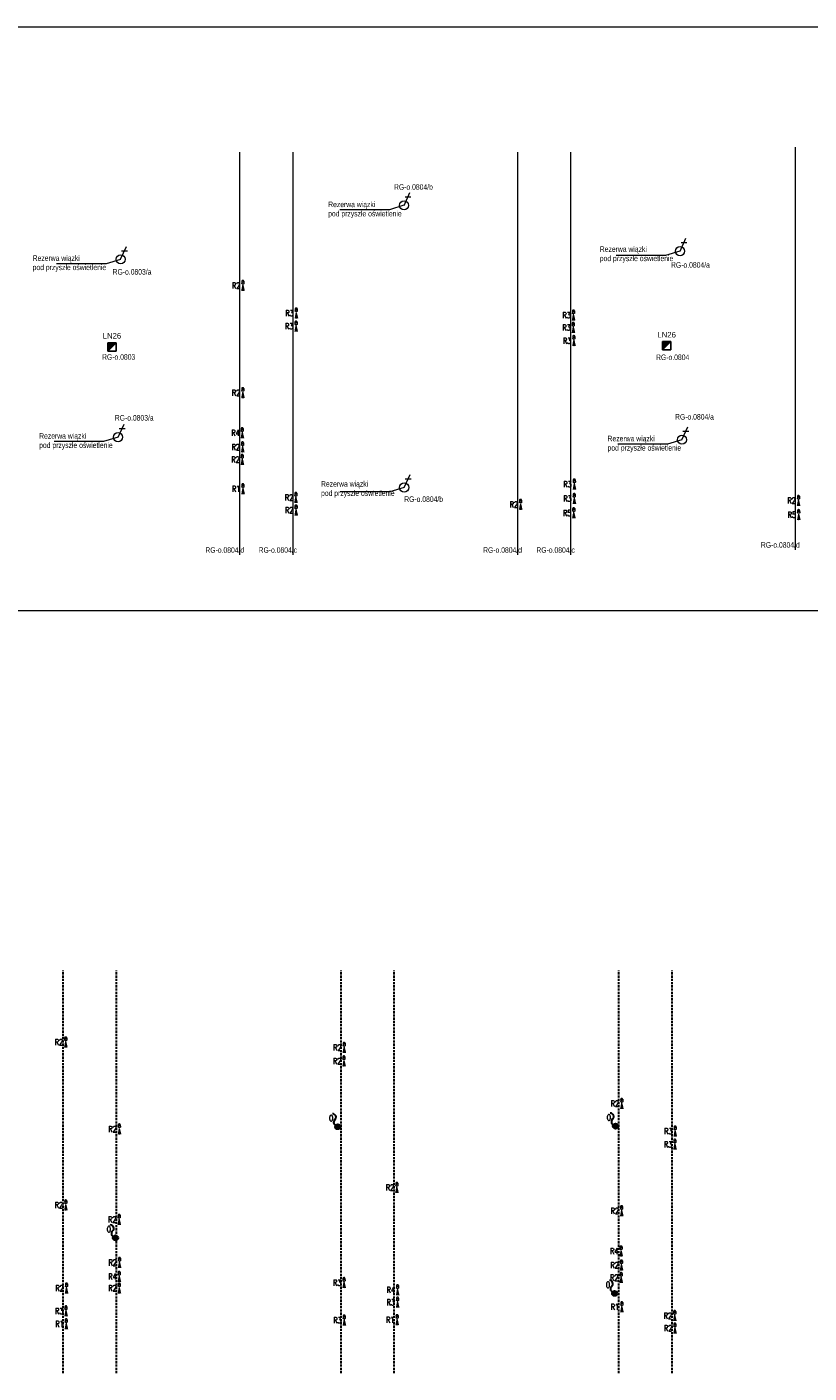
# Model space of a CAD drawing. Header units: centimetres. Extents: x 970 to 32397, y -4297 to 7318.
# Tile 7 of 13: x 17222 to 18911, y -985 to 1923. Entities that reach past the tile are written whole.
import ezdxf
from ezdxf.enums import TextEntityAlignment as Align

# ---------------------------------------------------------------- set-up
doc = ezdxf.new("R2010")
doc.units = ezdxf.units.CM
doc.header["$MEASUREMENT"] = 0
doc.linetypes.add('DASHED', pattern=[7.000875, 4.66725, -2.333625])
doc.layers.add('60 instalacje elektryka', color=10, linetype='Continuous')
doc.layers.add('AX - OPRAWY  EWAKUACYJNE', color=5, linetype='Continuous')
for name, color, linetype, lineweight in [('A_WIDOK_15', 112, 'Continuous', 15), ('AX - ADRESACJA', 4, 'Continuous', 5), ('E_gniazdka', 7, 'Continuous', 0), ('E_KNS_OŚWIETLENIE', 1, 'Continuous', 15), ('E_oświetlenie_podst', 3, 'Continuous', 20)]:
    doc.layers.add(name, color=color, linetype=linetype, lineweight=lineweight)
doc.layers.add('E_4 OŚWIETLENIE', color=7, linetype='Continuous', lineweight=15, true_color=0xdbdb00)
doc.layers.add('E_5 OŚWIELTENIE_TRANSPARENCY', color=1, linetype='Continuous', lineweight=15, transparency=0.8)
doc.styles.add('OPIS', font='simplex.shx', dxfattribs={"width": 0.7, "height": 4})
doc.styles.add('ROMANS', font='romans.shx', dxfattribs={"width": 0.8})
doc.styles.add('Style-STANDARD', font='arial.ttf')

# ---------------------------------------------------------------- blocks, each defined once
blk = doc.blocks.new('LN26')
at = {"layer": 'AX - OPRAWY  EWAKUACYJNE'}
blk.add_hatch(color=256, dxfattribs=at).paths.add_polyline_path([(-17.4, -16.9), (18.4, 19), (-17.4, 19)])
for p, q in [((-17.4, 19), (-17.4, -16.9)), ((-17.4, 19), (18.4, 19)), ((-17.4, -16.9), (18.4, 19)), ((18.4, 19), (18.4, -16.9)), ((-17.4, -16.9), (18.4, -16.9))]:
    blk.add_line(p, q, dxfattribs=at)
at = {"layer": 'AX - ADRESACJA', "style": 'ROMANS', "width": 0.8, "flags": 4}
blk.add_attdef('AX_ADRES', text='', height=20, dxfattribs=at).set_placement((-1.3, -40.8), align=Align.MIDDLE)
blk = doc.blocks.new('*U222')
at = {"layer": 'E_gniazdka', "color": 7, "lineweight": 13, "ltscale": 1.36583e-06}
for p, q in [((-25, -85, 0), (97, 178, 0)), ((-4, 90, 0), (118, 90, 0))]:
    blk.add_line(p, q, dxfattribs=at)
blk.add_circle((-25, -85, 0), 93.5, dxfattribs=at)
blk = doc.blocks.new('*U223')
at = {"layer": 'E_gniazdka', "color": 7, "lineweight": 13, "ltscale": 1.36583e-06}
for p, q in [((-25, -85, 0), (97, 178, 0)), ((-4, 90, 0), (118, 90, 0))]:
    blk.add_line(p, q, dxfattribs=at)
blk.add_circle((-25, -85, 0), 93.5, dxfattribs=at)
blk = doc.blocks.new('*U232')
at = {"layer": 'E_gniazdka', "color": 7, "lineweight": 13, "ltscale": 1.36583e-06}
for p, q in [((-25, -85, 0), (97, 178, 0)), ((-4, 90, 0), (118, 90, 0))]:
    blk.add_line(p, q, dxfattribs=at)
blk.add_circle((-25, -85, 0), 93.5, dxfattribs=at)
blk = doc.blocks.new('*U233')
at = {"layer": 'E_gniazdka', "color": 7, "lineweight": 13, "ltscale": 1.36583e-06}
for p, q in [((-25, -85, 0), (97, 178, 0)), ((-4, 90, 0), (118, 90, 0))]:
    blk.add_line(p, q, dxfattribs=at)
blk.add_circle((-25, -85, 0), 93.5, dxfattribs=at)
blk = doc.blocks.new('*U234')
at = {"layer": 'E_gniazdka', "color": 7, "lineweight": 13, "ltscale": 1.36583e-06}
for p, q in [((-25, -85, 0), (97, 178, 0)), ((-4, 90, 0), (118, 90, 0))]:
    blk.add_line(p, q, dxfattribs=at)
blk.add_circle((-25, -85, 0), 93.5, dxfattribs=at)
blk = doc.blocks.new('*U235')
at = {"layer": 'E_gniazdka', "color": 7, "lineweight": 13, "ltscale": 1.36583e-06}
for p, q in [((-25, -85, 0), (97, 178, 0)), ((-4, 90, 0), (118, 90, 0))]:
    blk.add_line(p, q, dxfattribs=at)
blk.add_circle((-25, -85, 0), 93.5, dxfattribs=at)
blk = doc.blocks.new('wyp 1f')
at = {"layer": '60 instalacje elektryka', "lineweight": 30}
h = blk.add_hatch(color=253, dxfattribs=at)
h.dxf.hatch_style = 1
h.paths.add_polyline_path([(14513.8, 3399.6, 1), (14502.8, 3399.6, 1)])
at = {"layer": '60 instalacje elektryka', "color": 253, "lineweight": 30}
blk.add_circle((14508.3, 3399.6), 5.5, dxfattribs=at)
for centre, start, end in [((14514.5, 3407.4), 78.9197, 224.3372), ((14517, 3421.4), 258.9197, 44.3372)]:
    blk.add_arc(centre, 7.13, start, end, dxfattribs=at)
blk = doc.blocks.new('A$Cc793e559')
at = {"layer": 'E_5 OŚWIELTENIE_TRANSPARENCY'}
h = blk.add_hatch(color=1, dxfattribs=at)
h.dxf.hatch_style = 1
edge = h.paths.add_edge_path()
edge.add_arc((-3.9, -0.1), 17.3, 166.5974, 192.8365)
edge.add_line((-20.8, -4), (-7.5, -1.4))
edge.add_arc((-5.7, -0.1), 2.18, 147.2107, 215.8104, ccw=False)
edge.add_line((-7.5, 1.1), (-20.7, 3.9))
at = {"layer": 'E_4 OŚWIETLENIE', "color": 1}
for points in [[(-4.7, 2.1), (-4.7, 2.1), (-4.7, 2.1), (-4.8, 2.1), (-4.8, 2.1), (-4.8, 2.1), (-4.9, 2.1), (-4.9, 2.1), (-4.9, 2.1), (-5, 2.1), (-5, 2.1), (-5.1, 2.1), (-5.1, 2), (-5.1, 2), (-5.2, 2), (-5.2, 2), (-5.2, 2), (-5.3, 2), (-5.3, 1.9), (-5.3, 1.9), (-5.4, 1.9), (-5.4, 1.9), (-5.5, 1.8), (-5.5, 1.8), (-5.5, 1.8), (-5.6, 1.7), (-5.6, 1.7), (-5.6, 1.7), (-5.7, 1.6), (-5.7, 1.6), (-5.7, 1.6), (-5.7, 1.5), (-5.8, 1.5), (-5.8, 1.4), (-5.8, 1.4), (-5.9, 1.3), (-5.9, 1.3), (-5.9, 1.3), (-5.9, 1.2), (-6, 1.2), (-6, 1.1), (-6, 1.1), (-6, 1), (-6, 1), (-6.1, 0.9), (-6.1, 0.9), (-6.1, 0.8), (-6.1, 0.8), (-6.1, 0.7), (-6.1, 0.7), (-6.2, 0.6), (-6.2, 0.6), (-6.2, 0.5), (-6.2, 0.4), (-6.2, 0.4), (-6.2, 0.3), (-6.2, 0.2), (-6.2, 0.1), (-6.2, 0), (-6.2, -0.1), (-6.2, -0.2), (-6.2, -0.3), (-6.2, -0.4), (-6.2, -0.5), (-6.2, -0.6), (-6.2, -0.7), (-6.2, -0.7), (-6.2, -0.8), (-6.2, -0.8), (-6.1, -0.9), (-6.1, -0.9), (-6.1, -1), (-6.1, -1), (-6.1, -1.1), (-6.1, -1.2), (-6, -1.2), (-6, -1.3), (-6, -1.3), (-6, -1.3), (-6, -1.4), (-5.9, -1.4), (-5.9, -1.5), (-5.9, -1.5), (-5.9, -1.6), (-5.8, -1.6), (-5.8, -1.7), (-5.8, -1.7), (-5.7, -1.7), (-5.7, -1.8), (-5.7, -1.8), (-5.6, -1.9), (-5.6, -1.9), (-5.6, -1.9), (-5.5, -2), (-5.5, -2), (-5.5, -2), (-5.4, -2.1), (-5.4, -2.1), (-5.4, -2.1), (-5.3, -2.1), (-5.3, -2.2), (-5.3, -2.2), (-5.2, -2.2), (-5.2, -2.2), (-5.2, -2.2), (-5.1, -2.3), (-5.1, -2.3), (-5, -2.3), (-5, -2.3), (-5, -2.3), (-4.9, -2.3), (-4.9, -2.3), (-4.9, -2.3), (-4.8, -2.4), (-4.8, -2.4), (-4.8, -2.4), (-4.7, -2.4), (-4.7, -2.4), (-4.6, -2.4)], [(-0.1, 2.1), (-4.7, 2.1)], [(-2.5, 0.2), (-1.6, 0.2)], [(0, 2.1), (0, 2.1), (0.1, 2.1), (0.1, 2.1), (0.2, 2.1), (0.2, 2.1), (0.2, 2.1), (0.3, 2.1), (0.3, 2.1), (0.3, 2.1), (0.4, 2.1), (0.4, 2.1), (0.4, 2.1), (0.5, 2), (0.5, 2), (0.6, 2), (0.6, 2), (0.6, 2), (0.7, 1.9), (0.7, 1.9), (0.7, 1.9), (0.8, 1.9), (0.8, 1.8), (0.8, 1.8), (0.9, 1.8), (0.9, 1.8), (1, 1.7), (1, 1.7), (1, 1.6), (1, 1.6), (1.1, 1.6), (1.1, 1.5), (1.1, 1.5), (1.2, 1.5), (1.2, 1.4), (1.2, 1.4), (1.2, 1.3), (1.3, 1.3), (1.3, 1.2), (1.3, 1.2), (1.3, 1.1), (1.4, 1.1), (1.4, 1), (1.4, 1), (1.4, 0.9), (1.4, 0.9), (1.5, 0.8), (1.5, 0.8), (1.5, 0.7), (1.5, 0.7), (1.5, 0.6), (1.5, 0.6), (1.5, 0.5), (1.6, 0.5), (1.6, 0.4), (1.6, 0.3), (1.6, 0.2), (1.6, 0.1), (1.6, 0), (1.6, -0.1), (1.6, -0.2), (1.6, -0.3), (1.6, -0.4), (1.6, -0.5), (1.6, -0.6), (1.6, -0.7), (1.5, -0.7), (1.5, -0.8), (1.5, -0.8), (1.5, -0.9), (1.5, -0.9), (1.5, -1), (1.5, -1), (1.5, -1.1), (1.4, -1.1), (1.4, -1.2), (1.4, -1.2), (1.4, -1.3), (1.4, -1.3), (1.3, -1.4), (1.3, -1.4), (1.3, -1.5), (1.3, -1.5), (1.2, -1.6), (1.2, -1.6), (1.2, -1.6), (1.1, -1.7), (1.1, -1.7), (1.1, -1.8), (1.1, -1.8), (1, -1.8), (1, -1.9), (1, -1.9), (0.9, -2), (0.9, -2), (0.9, -2), (0.8, -2), (0.8, -2.1), (0.8, -2.1), (0.7, -2.1), (0.7, -2.1), (0.6, -2.2), (0.6, -2.2), (0.6, -2.2), (0.5, -2.2), (0.5, -2.2), (0.5, -2.3), (0.4, -2.3), (0.4, -2.3), (0.3, -2.3), (0.3, -2.3), (0.3, -2.3), (0.2, -2.3), (0.2, -2.3), (0.2, -2.3), (0.1, -2.3), (0.1, -2.4), (0.1, -2.4), (0, -2.4), (0, -2.4), (0, -2.4), (-0.1, -2.3), (-0.1, -2.3), (-0.1, -2.3), (-0.2, -2.3), (-0.2, -2.3), (-0.2, -2.3), (-0.3, -2.3), (-0.3, -2.3), (-0.3, -2.3), (-0.4, -2.3), (-0.4, -2.3), (-0.5, -2.3), (-0.5, -2.2), (-0.5, -2.2), (-0.6, -2.2), (-0.6, -2.2), (-0.6, -2.2), (-0.7, -2.1), (-0.7, -2.1), (-0.7, -2.1), (-0.8, -2.1), (-0.8, -2), (-0.8, -2), (-0.8, -2), (-0.9, -2), (-0.9, -1.9), (-0.9, -1.9), (-1, -1.9), (-1, -1.8), (-1, -1.8), (-1.1, -1.8), (-1.1, -1.7), (-1.1, -1.7), (-1.1, -1.7), (-1.2, -1.6), (-1.2, -1.6), (-1.2, -1.5), (-1.2, -1.5), (-1.3, -1.5), (-1.3, -1.4), (-1.3, -1.4), (-1.3, -1.3), (-1.3, -1.3), (-1.4, -1.2), (-1.4, -1.2), (-1.4, -1.1), (-1.4, -1.1), (-1.4, -1.1), (-1.5, -1), (-1.5, -0.9), (-1.5, -0.8), (-1.5, -0.7), (-1.5, -0.6), (-1.5, -0.5), (-1.6, -0.4)], [(-1.6, 0.2), (-1.5, 0.3), (-1.5, 0.4), (-1.5, 0.5), (-1.5, 0.6), (-1.5, 0.7), (-1.5, 0.8), (-1.4, 0.8), (-1.4, 0.9), (-1.4, 0.9), (-1.4, 1), (-1.4, 1), (-1.3, 1.1), (-1.3, 1.1), (-1.3, 1.2), (-1.3, 1.2), (-1.3, 1.2), (-1.2, 1.3), (-1.2, 1.3), (-1.2, 1.4), (-1.2, 1.4), (-1.1, 1.4), (-1.1, 1.5), (-1.1, 1.5), (-1.1, 1.6), (-1, 1.6), (-1, 1.6), (-1, 1.7), (-0.9, 1.7), (-0.9, 1.7), (-0.9, 1.8), (-0.9, 1.8), (-0.8, 1.8), (-0.8, 1.8), (-0.8, 1.9), (-0.7, 1.9), (-0.7, 1.9), (-0.7, 1.9), (-0.6, 2), (-0.6, 2), (-0.6, 2), (-0.5, 2), (-0.5, 2), (-0.5, 2), (-0.4, 2.1), (-0.4, 2.1), (-0.4, 2.1), (-0.3, 2.1), (-0.3, 2.1), (-0.3, 2.1), (-0.2, 2.1), (-0.2, 2.1), (-0.2, 2.1), (-0.1, 2.1), (-0.1, 2.1), (-0.1, 2.1), (0, 2.1), (0, 2.1)], [(-0.8, 0.2), (-1.6, 0.2)], [(-0.1, -2.4), (-4.6, -2.4)], [(-2.5, -0.4), (-1.6, -0.4)], [(-0.8, -0.4), (-1.6, -0.4)]]:
    blk.add_lwpolyline(points, dxfattribs=at)
blk.add_circle((-1.6, -0.1), 0.25, dxfattribs=at)
for centre, radius, start, end in [((-2.4, -0.1), 0.277, 100.4019, 185.8269), ((-0.9, -0.1), 0.318, 289.6187, 70.6762), ((-2.4, -0.1), 0.282, 175.3477, 259.0133)]:
    blk.add_arc(centre, radius, start, end, dxfattribs=at)
blk = doc.blocks.new('oświetlenie')
at = {"layer": 'A_WIDOK_15', "color": 253, "linetype": 'DASHED', "lineweight": 30}
for points in [[(-7577, -14033.2), (-7577, -13163.2)], [(-7462, -14033.2), (-7462, -13163.2)], [(-6977, -14033.2), (-6977, -13163.2)], [(-6862, -14033.2), (-6862, -13163.2)], [(-6377, -14033.2), (-6377, -13163.2)], [(-6262, -14033.2), (-6262, -13163.2)]]:
    blk.add_lwpolyline(points, dxfattribs=at)
at = {"layer": 'E_5 OŚWIELTENIE_TRANSPARENCY', "color": 253, "rotation": 49.07650872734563}
for p in [(-13919.1, -26690.3, 4.5), (-13319.1, -26688.9, 9.5), (-14399.1, -26930.3, 3.3), (-13321.1, -27050.3, -10.5)]:
    blk.add_blockref('wyp 1f', p, dxfattribs=at)
at = {"layer": 'E_KNS_OŚWIETLENIE', "color": 253, "xscale": -1, "rotation": 271.0817181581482}
for p in [(-7571.7, -13309), (-6970.2, -13320.8), (-6970.6, -13349.8), (-6370.6, -13441.8), (-7455.8, -13496.7), (-6255.3, -13501.3), (-6255.8, -13529.7), (-6856.5, -13623.2), (-7571.6, -13660.9), (-7456.3, -13692.2), (-6370.8, -13673.5), (-7455.6, -13785.2), (-6372, -13760.3), (-6371.3, -13790.7), (-7570.1, -13840.6), (-7456.1, -13815.5), (-7456, -13840.3), (-6970.5, -13828.6), (-6371.9, -13817.7), (-6854.9, -13844.3), (-6854.9, -13871), (-7571.1, -13889.8), (-6370.5, -13881), (-6256.2, -13899.8), (-7570.5, -13917.8), (-6970, -13909.8), (-6855.9, -13908.8), (-6255.7, -13927)]:
    blk.add_blockref('A$Cc793e559', p, dxfattribs=at)
at = {"layer": '60 instalacje elektryka', "color": 253, "lineweight": 30, "char_height": 13, "width": 22, "attachment_point": 1, "style": 'OPIS'}
for s, insert in [('R2', (-7595.4, -13311.9)), ('R2', (-6993.9, -13323.7)), ('R2', (-6994.3, -13352.7)), ('R2', (-6394.4, -13444.7)), ('O', (-7003.1, -13476, 4.5)), ('O', (-6403.1, -13474.6, 9.5)), ('R2', (-7479.6, -13499.6)), ('R3', (-6279, -13504.2)), ('R3', (-6279.6, -13532.6)), ('R2', (-6880.2, -13626.1)), ('R2', (-7595.4, -13663.8)), ('R2', (-7480.1, -13695.1)), ('R2', (-6394.5, -13676.4)), ('O', (-7483.1, -13716, 3.3)), ('R4', (-6395.7, -13763.2)), ('R2', (-7479.3, -13788.2)), ('R2', (-6395, -13793.6)), ('R4', (-7479.8, -13818.4)), ('R3', (-6994.3, -13831.5)), ('O', (-6405.1, -13836, -10.5)), ('R2', (-6395.7, -13820.6)), ('R2', (-7593.9, -13843.5)), ('R2', (-7479.8, -13843.2)), ('R4', (-6878.6, -13847.2)), ('R3', (-7594.8, -13892.7)), ('R3', (-6878.6, -13873.9)), ('R1', (-6394.3, -13883.9)), ('R1', (-7594.2, -13920.7)), ('R3', (-6993.7, -13912.7)), ('R1', (-6879.7, -13911.7)), ('R2', (-6280, -13902.8)), ('R2', (-6279.5, -13929.9))]:
    blk.add_mtext(s, dxfattribs=dict(at, insert=insert))

msp = doc.modelspace()

# ---------------------------------------------------------------- linework, layer by layer
at = {"layer": 'E_gniazdka'}
for points in [[(18036.3, 1537.7), (18004.9, 1528.1), (17898.1, 1528.1)], [(18632.5, 1438.8), (18601.1, 1429.2), (18494.3, 1429.2)], [(18636.7, 1031.4), (18605.3, 1021.8), (18498.5, 1021.8)], [(18036.8, 928.1), (18005.4, 918.5), (17898.5, 918.5)]]:
    msp.add_lwpolyline(points, dxfattribs=at)
at = {"layer": 'E_gniazdka', "flags": 128}
for points in [[(17424.2, 1421), (17392.8, 1411.4), (17285.9, 1411.4)], [(17418.7, 1037), (17387.3, 1027.4), (17280.5, 1027.4)]]:
    msp.add_lwpolyline(points, dxfattribs=at)
at = {"layer": 'E_oświetlenie_podst', "color": 1}
for p, q in [((18282, 782.4), (18282, 1652.4)), ((18397, 782.4), (18397, 1652.4))]:
    msp.add_line(p, q, dxfattribs=at)
at = {"layer": 'E_oświetlenie_podst', "color": 7, "true_color": 0xffffff}
msp.add_lwpolyline([(14697, 1923.1), (32396.7, 1923.1), (32396.7, 661.8), (14697, 661.8)], close=True, dxfattribs=at)
at = {"layer": 'E_oświetlenie_podst', "color": 1}
for points in [[(18882, 793.4), (18882, 1663.4)], [(17682, 782.4), (17682, 1652.4)], [(17797, 782.4), (17797, 1652.4)]]:
    msp.add_lwpolyline(points, dxfattribs=at)

# ---------------------------------------------------------------- block references
at = {"layer": 'AX - OPRAWY  EWAKUACYJNE', "color": 5, "xscale": 0.5, "yscale": 0.5, "zscale": 0.5}
for p in [(17405.3, 1231.4), (18603.5, 1233.7)]:
    msp.add_blockref('LN26', p, dxfattribs=at)
at = {"layer": 'E_gniazdka', "color": 7, "lineweight": 13, "ltscale": 0.000120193, "xscale": 0.1056, "yscale": 0.1056, "zscale": 0.1056}
for name, p in [('*U222', (18039, 1546.6, 0)), ('*U235', (18635.2, 1447.7, 0)), ('*U223', (17426.8, 1430, 0)), ('*U232', (17421.4, 1045.9, 0)), ('*U234', (18639.3, 1040.3, 0)), ('*U233', (18039.4, 937.1, 0))]:
    msp.add_blockref(name, p, dxfattribs=at)
at = {"layer": 'E_oświetlenie_podst', "color": 1, "xscale": -1, "rotation": 271.0817181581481}
for p in [(17688.3, 1373.8), (17803.7, 1314.2), (18402.4, 1309.7), (17803.2, 1285.8), (18402.1, 1283), (18403.3, 1254.6), (17688.2, 1142.1), (17687, 1055.3), (17687.7, 1024.9), (17687, 997.9), (17688.5, 934.5), (18404.3, 944.6), (17802.7, 915.7), (18288.2, 900.9), (18404.2, 913.5), (18888.4, 909.1), (17803.2, 888.5), (18403, 882.6), (18888.9, 878.7)]:
    msp.add_blockref('A$Cc793e559', p, dxfattribs=at)
at = {"layer": 'E_oświetlenie_podst'}
msp.add_blockref('oświetlenie', (24877.3, 13048.3), dxfattribs=at)

# ---------------------------------------------------------------- texts
at = {"layer": 'E_gniazdka', "linetype": 'Continuous', "lineweight": 0, "style": 'Style-STANDARD'}
for p in [(17405.5, 1255.9), (18603.7, 1258.2)]:
    msp.add_text('LN26', height=12, dxfattribs=at).set_placement(p, align=Align.MIDDLE)
at = {"layer": 'E_gniazdka', "linetype": 'Continuous', "lineweight": 0, "char_height": 12, "attachment_point": 4, "style": 'Style-STANDARD'}
for s, insert in [('\\H1x;\\W0.7;RG-o.0804/b', (18014.8, 1577.2)), ('\\H1x;\\W0.7;Rezerwa wiązki \\Ppod przyszłe oświetlenie', (17872.6, 1527.9)), ('\\H1x;\\W0.7;Rezerwa wiązki \\Ppod przyszłe oświetlenie', (17234.2, 1411.9)), ('\\H1x;\\W0.7;Rezerwa wiązki \\Ppod przyszłe oświetlenie', (18459.3, 1431.3)), ('\\H1x;\\W0.7;RG-o.0803/a', (17406.9, 1393.9)), ('\\H1x;\\W0.7;RG-o.0804/a', (18613.2, 1408.8)), ('\\H1x;\\W0.7;RG-o.0803', (17384.2, 1210)), ('\\H1x;\\W0.7;RG-o.0804', (18580.9, 1209.3)), ('\\H1x;\\W0.7;RG-o.0803/a', (17411.7, 1078.5)), ('\\H1x;\\W0.7;RG-o.0804/a', (18621.9, 1080.7)), ('\\H1x;\\W0.7;Rezerwa wiązki \\Ppod przyszłe oświetlenie', (17248.3, 1027.7)), ('\\H1x;\\W0.7;Rezerwa wiązki \\Ppod przyszłe oświetlenie', (18476.1, 1022)), ('\\H1x;\\W0.7;Rezerwa wiązki \\Ppod przyszłe oświetlenie', (17857.2, 924.1)), ('\\H1x;\\W0.7;RG-o.0804/b', (18036.8, 902.9)), ('{\\W0.7;RG-o.0804/d}', (17607.3, 793)), ('{\\W0.7;RG-o.0804/c}', (17722.3, 793)), ('{\\W0.7;RG-o.0804/d}', (18207.3, 793)), ('{\\W0.7;RG-o.0804/c}', (18322.3, 793)), ('{\\W0.7;RG-o.0804/d}', (18807.3, 804))]:
    msp.add_mtext(s, dxfattribs=dict(at, insert=insert))
at = {"layer": 'E_oświetlenie_podst', "color": 1, "char_height": 13, "width": 22, "attachment_point": 1, "style": 'OPIS'}
for s, insert in [('R2', (17664.6, 1370.9)), ('R3', (17779.9, 1311.3)), ('R3', (17779.4, 1282.9)), ('R3', (18378.4, 1280.1)), ('R3', (18378.6, 1306.7)), ('R3', (18379.6, 1251.6)), ('R2', (17664.5, 1139.2)), ('R4', (17663.3, 1052.4)), ('R2', (17663.9, 1022)), ('R2', (17663.3, 995)), ('R1', (17664.7, 931.6)), ('R3', (18380.6, 941.7)), ('R2', (17779, 912.8)), ('R3', (18380.4, 910.6)), ('R2', (18864.6, 906.2)), ('R2', (17779.5, 885.6)), ('R2', (18264.5, 898)), ('R5', (18379.9, 879.5)), ('R5', (18865.1, 875.8))]:
    msp.add_mtext(s, dxfattribs=dict(at, insert=insert))

doc.saveas('drawing.dxf')
